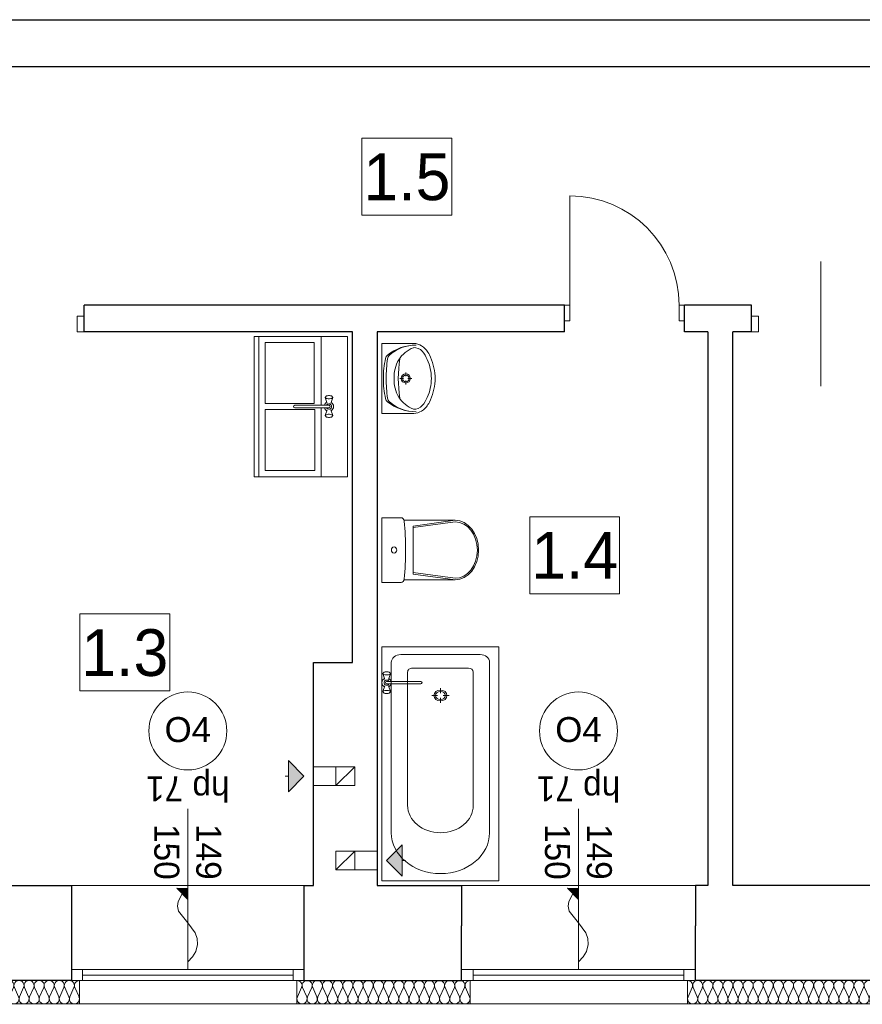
# Model space of a CAD drawing. Extents: x -547885 to -186295, y -25370 to 156194.
# Tile 206 of 256: x -483721 to -478318, y 68705 to 75018. Entities that reach past the tile are written whole.
import ezdxf

# ---------------------------------------------------------------- set-up
doc = ezdxf.new("R2010")
doc.units = 0
doc.header["$MEASUREMENT"] = 0
for name, color, linetype in [('A-Okna', 7, 'Continuous'), ('Arch ocieplenie', 7, 'Continuous'), ('INWENT wyposarzenie', 7, 'Continuous'), ('Istniejące kominy', 7, 'Continuous')]:
    doc.layers.add(name, color=color, linetype=linetype)
for name, color, linetype, lineweight, true_color in [('A-Okna_Nr_Pióra__9', 7, 'Continuous', 9, 0x3dad99), ('Arch ocieplenie_Nr_Pióra__9', 7, 'Continuous', 9, 0x3dad99), ('Arch opisy okien_Nr_Pióra__9', 7, 'Continuous', 9, 0x3dad99), ('Arch opisy_Nr_Pióra__9', 7, 'Continuous', 9, 0x3dad99), ('Arch wykończenie_Nr_Pióra__3', 7, 'Continuous', 18, 0xff6600)]:
    doc.layers.add(name, color=color, linetype=linetype, lineweight=lineweight, true_color=true_color)
for name, color, linetype, lineweight in [('INWENT OPISY_Nr_Pióra__21', 7, 'Continuous', 9), ('INWENT wyposarzenie_Nr_Pióra__21', 7, 'Continuous', 9), ('INWENT. DRZWI_Nr_Pióra__5', 7, 'Continuous', 13), ('INWENT. OKNA_Nr_Pióra__21', 7, 'Continuous', 9), ('INWENT. OKNA_Nr_Pióra__5', 7, 'Continuous', 13), ('INWENT.ŚCIANY_Nr_Pióra__1', 7, 'Continuous', 25), ('INWENT.ŚCIANY_Nr_Pióra__21', 7, 'Continuous', 9), ('Istniejące kominy_Nr_Pióra__21', 7, 'Continuous', 9)]:
    doc.layers.add(name, color=color, linetype=linetype, lineweight=lineweight)
doc.styles.add('GENERATED_STYLE_1', font='txt')
doc.styles.add('GENERATED_STYLE_10', font='arial.ttf')
doc.styles.add('GENERATED_STYLE_7', font='txt')

# ---------------------------------------------------------------- blocks, each defined once
blk = doc.blocks.new('Izolacja cieplna 14_208', base_point=(-485468.3, 68857.6))
at = {"layer": 'Arch ocieplenie_Nr_Pióra__9', "linetype": 'Continuous'}
for p, q in [((-485465.6, 68752.3), (-485438.8, 68812.9)), ((-485433.3, 68812.9), (-485406.5, 68752.3)), ((-485401.1, 68752.3), (-485374.2, 68812.9)), ((-485368.8, 68812.9), (-485341.9, 68752.3)), ((-485336.5, 68752.3), (-485309.7, 68812.9)), ((-485304.3, 68812.9), (-485277.4, 68752.3)), ((-485272, 68752.3), (-485245.1, 68812.9)), ((-485239.7, 68812.9), (-485212.9, 68752.3)), ((-485207.4, 68752.3), (-485180.6, 68812.9)), ((-485175.2, 68812.9), (-485148.3, 68752.3)), ((-485142.9, 68752.3), (-485116, 68812.9)), ((-485110.6, 68812.9), (-485083.8, 68752.3)), ((-485078.3, 68752.3), (-485051.5, 68812.9)), ((-485046.1, 68812.9), (-485019.2, 68752.3)), ((-485013.8, 68752.3), (-484986.9, 68812.9)), ((-484981.5, 68812.9), (-484954.7, 68752.3)), ((-484949.3, 68752.3), (-484922.4, 68812.9)), ((-484917, 68812.9), (-484890.1, 68752.3)), ((-484884.7, 68752.3), (-484857.9, 68812.9)), ((-484852.4, 68812.9), (-484825.6, 68752.3)), ((-484820.2, 68752.3), (-484793.3, 68812.9)), ((-484787.9, 68812.9), (-484761, 68752.3)), ((-484755.6, 68752.3), (-484728.8, 68812.9)), ((-484723.3, 68812.9), (-484696.5, 68752.3)), ((-484691.1, 68752.3), (-484664.2, 68812.9)), ((-484658.8, 68812.9), (-484631.9, 68752.3)), ((-484626.5, 68752.3), (-484599.7, 68812.9)), ((-484594.3, 68812.9), (-484567.4, 68752.3)), ((-484562, 68752.3), (-484535.1, 68812.9)), ((-484529.7, 68812.9), (-484502.9, 68752.3)), ((-484497.4, 68752.3), (-484470.6, 68812.9)), ((-484465.2, 68812.9), (-484438.3, 68752.3)), ((-484432.9, 68752.3), (-484406, 68812.9)), ((-484400.6, 68812.9), (-484373.8, 68752.3)), ((-484368.3, 68752.3), (-484341.5, 68812.9)), ((-484336.1, 68812.9), (-484309.2, 68752.3)), ((-484303.8, 68752.3), (-484276.9, 68812.9)), ((-484271.5, 68812.9), (-484244.7, 68752.3)), ((-484239.3, 68752.3), (-484212.4, 68812.9)), ((-484207, 68812.9), (-484180.1, 68752.3)), ((-484174.7, 68752.3), (-484147.9, 68812.9)), ((-484142.4, 68812.9), (-484115.6, 68752.3)), ((-484110.2, 68752.3), (-484083.3, 68812.9)), ((-484077.9, 68812.9), (-484051, 68752.3)), ((-484045.6, 68752.3), (-484018.8, 68812.9)), ((-484013.3, 68812.9), (-483986.5, 68752.3)), ((-483981.1, 68752.3), (-483954.2, 68812.9)), ((-483948.8, 68812.9), (-483921.9, 68752.3)), ((-483916.5, 68752.3), (-483889.7, 68812.9)), ((-483884.3, 68812.9), (-483857.4, 68752.3)), ((-483852, 68752.3), (-483825.1, 68812.9)), ((-483819.7, 68812.9), (-483792.9, 68752.3)), ((-483787.4, 68752.3), (-483760.6, 68812.9)), ((-483755.2, 68812.9), (-483728.3, 68752.3)), ((-483722.9, 68752.3), (-483696, 68812.9)), ((-483690.6, 68812.9), (-483663.8, 68752.3)), ((-483658.3, 68752.3), (-483631.5, 68812.9)), ((-483626.1, 68812.9), (-483599.2, 68752.3)), ((-483593.8, 68752.3), (-483566.9, 68812.9)), ((-483561.5, 68812.9), (-483534.7, 68752.3)), ((-483529.3, 68752.3), (-483502.4, 68812.9)), ((-483497, 68812.9), (-483470.1, 68752.3)), ((-483464.7, 68752.3), (-483437.9, 68812.9)), ((-483432.4, 68812.9), (-483405.6, 68752.3)), ((-483400.2, 68752.3), (-483373.3, 68812.9)), ((-483367.9, 68812.9), (-483341, 68752.3))]:
    blk.add_line(p, q, dxfattribs=at)
for centre, start_param, end_param in [((-485468.3, 68825.7), 5.870392, 7.853982), ((-485403.8, 68825.7), 5.870392, 9.837571), ((-485339.2, 68825.7), 5.870392, 9.837571), ((-485274.7, 68825.7), 5.870392, 9.837571), ((-485210.1, 68825.7), 5.870392, 9.837571), ((-485145.6, 68825.7), 5.870392, 9.837571), ((-485081.1, 68825.7), 5.870392, 9.837571), ((-485016.5, 68825.7), 5.870392, 9.837571), ((-484952, 68825.7), 5.870392, 9.837571), ((-484887.4, 68825.7), 5.870392, 9.837571), ((-484822.9, 68825.7), 5.870392, 9.837571), ((-484758.3, 68825.7), 5.870392, 9.837571), ((-484693.8, 68825.7), 5.870392, 9.837571), ((-484629.2, 68825.7), 5.870392, 9.837571), ((-484564.7, 68825.7), 5.870392, 9.837571), ((-484500.1, 68825.7), 5.870392, 9.837571), ((-484435.6, 68825.7), 5.870392, 9.837571), ((-484371.1, 68825.7), 5.870392, 9.837571), ((-484306.5, 68825.7), 5.870392, 9.837571), ((-484242, 68825.7), 5.870392, 9.837571), ((-484177.4, 68825.7), 5.870392, 9.837571), ((-484112.9, 68825.7), 5.870392, 9.837571), ((-484048.3, 68825.7), 5.870392, 9.837571), ((-483983.8, 68825.7), 5.870392, 9.837571), ((-483919.2, 68825.7), 5.870392, 9.837571), ((-483854.7, 68825.7), 5.870392, 9.837571), ((-483790.1, 68825.7), 5.870392, 9.837571), ((-483725.6, 68825.7), 5.870392, 9.837571), ((-483661.1, 68825.7), 5.870392, 9.837571), ((-483596.5, 68825.7), 5.870392, 9.837571), ((-483532, 68825.7), 5.870392, 9.837571), ((-483467.4, 68825.7), 5.870392, 9.837571), ((-483402.9, 68825.7), 5.870392, 9.837571), ((-483338.3, 68825.7), 1.570796, 3.554385), ((-485436.1, 68739.5), 2.728799, 6.695979), ((-485371.5, 68739.5), 2.728799, 6.695979), ((-485307, 68739.5), 2.728799, 6.695979), ((-485242.4, 68739.5), 2.728799, 6.695979), ((-485177.9, 68739.5), 2.728799, 6.695979), ((-485113.3, 68739.5), 2.728799, 6.695979), ((-485048.8, 68739.5), 2.728799, 6.695979), ((-484984.2, 68739.5), 2.728799, 6.695979), ((-484919.7, 68739.5), 2.728799, 6.695979), ((-484855.1, 68739.5), 2.728799, 6.695979), ((-484790.6, 68739.5), 2.728799, 6.695979), ((-484726.1, 68739.5), 2.728799, 6.695979), ((-484661.5, 68739.5), 2.728799, 6.695979), ((-484597, 68739.5), 2.728799, 6.695979), ((-484532.4, 68739.5), 2.728799, 6.695979), ((-484467.9, 68739.5), 2.728799, 6.695979), ((-484403.3, 68739.5), 2.728799, 6.695979), ((-484338.8, 68739.5), 2.728799, 6.695979), ((-484274.2, 68739.5), 2.728799, 6.695979), ((-484209.7, 68739.5), 2.728799, 6.695979), ((-484145.1, 68739.5), 2.728799, 6.695979), ((-484080.6, 68739.5), 2.728799, 6.695979), ((-484016.1, 68739.5), 2.728799, 6.695979), ((-483951.5, 68739.5), 2.728799, 6.695979), ((-483887, 68739.5), 2.728799, 6.695979), ((-483822.4, 68739.5), 2.728799, 6.695979), ((-483757.9, 68739.5), 2.728799, 6.695979), ((-483693.3, 68739.5), 2.728799, 6.695979), ((-483628.8, 68739.5), 2.728799, 6.695979), ((-483564.2, 68739.5), 2.728799, 6.695979), ((-483499.7, 68739.5), 2.728799, 6.695979), ((-483435.1, 68739.5), 2.728799, 6.695979), ((-483370.6, 68739.5), 2.728799, 6.695979)]:
    blk.add_ellipse(centre, major_axis=(32.3, 0), ratio=0.988504, start_param=start_param, end_param=end_param, dxfattribs=at)
blk = doc.blocks.new('Izolacja cieplna 14_236', base_point=(-481943.3, 68857.6))
at = {"layer": 'Arch ocieplenie_Nr_Pióra__9', "linetype": 'Continuous'}
for p, q in [((-481940.6, 68752.3), (-481913.4, 68812.9)), ((-481907.9, 68812.9), (-481880.8, 68752.3)), ((-481875.3, 68752.3), (-481848.1, 68812.9)), ((-481842.6, 68812.9), (-481815.5, 68752.3)), ((-481810, 68752.3), (-481782.8, 68812.9)), ((-481777.3, 68812.9), (-481750.2, 68752.3)), ((-481744.7, 68752.3), (-481717.5, 68812.9)), ((-481712.1, 68812.9), (-481684.9, 68752.3)), ((-481679.4, 68752.3), (-481652.2, 68812.9)), ((-481646.8, 68812.9), (-481619.6, 68752.3)), ((-481614.1, 68752.3), (-481587, 68812.9)), ((-481581.5, 68812.9), (-481554.3, 68752.3)), ((-481548.8, 68752.3), (-481521.7, 68812.9)), ((-481516.2, 68812.9), (-481489, 68752.3)), ((-481483.5, 68752.3), (-481456.4, 68812.9)), ((-481450.9, 68812.9), (-481423.7, 68752.3)), ((-481418.2, 68752.3), (-481391.1, 68812.9)), ((-481385.6, 68812.9), (-481358.4, 68752.3)), ((-481352.9, 68752.3), (-481325.8, 68812.9)), ((-481320.3, 68812.9), (-481293.1, 68752.3)), ((-481287.6, 68752.3), (-481260.5, 68812.9)), ((-481255, 68812.9), (-481227.8, 68752.3)), ((-481222.3, 68752.3), (-481195.2, 68812.9)), ((-481189.7, 68812.9), (-481162.5, 68752.3)), ((-481157.1, 68752.3), (-481129.9, 68812.9)), ((-481124.4, 68812.9), (-481097.2, 68752.3)), ((-481091.8, 68752.3), (-481064.6, 68812.9)), ((-481059.1, 68812.9), (-481032, 68752.3)), ((-481026.5, 68752.3), (-480999.3, 68812.9)), ((-480993.8, 68812.9), (-480966.7, 68752.3)), ((-480961.2, 68752.3), (-480934, 68812.9)), ((-480928.5, 68812.9), (-480901.4, 68752.3)), ((-480895.9, 68752.3), (-480868.7, 68812.9)), ((-480863.2, 68812.9), (-480836.1, 68752.3))]:
    blk.add_line(p, q, dxfattribs=at)
for centre, start_param, end_param in [((-481943.3, 68825.7), 5.870392, 7.853982), ((-481878, 68825.7), 5.870392, 9.837571), ((-481812.7, 68825.7), 5.870392, 9.837571), ((-481747.4, 68825.7), 5.870392, 9.837571), ((-481682.2, 68825.7), 5.870392, 9.837571), ((-481616.9, 68825.7), 5.870392, 9.837571), ((-481551.6, 68825.7), 5.870392, 9.837571), ((-481486.3, 68825.7), 5.870392, 9.837571), ((-481421, 68825.7), 5.870392, 9.837571), ((-481355.7, 68825.7), 5.870392, 9.837571), ((-481290.4, 68825.7), 5.870392, 9.837571), ((-481225.1, 68825.7), 5.870392, 9.837571), ((-481159.8, 68825.7), 5.870392, 9.837571), ((-481094.5, 68825.7), 5.870392, 9.837571), ((-481029.2, 68825.7), 5.870392, 9.837571), ((-480963.9, 68825.7), 5.870392, 9.837571), ((-480898.6, 68825.7), 5.870392, 9.837571), ((-480833.3, 68825.7), 1.570796, 3.554385), ((-481910.7, 68739.5), 2.728799, 6.695979), ((-481845.4, 68739.5), 2.728799, 6.695979), ((-481780.1, 68739.5), 2.728799, 6.695979), ((-481714.8, 68739.5), 2.728799, 6.695979), ((-481649.5, 68739.5), 2.728799, 6.695979), ((-481584.2, 68739.5), 2.728799, 6.695979), ((-481518.9, 68739.5), 2.728799, 6.695979), ((-481453.6, 68739.5), 2.728799, 6.695979), ((-481388.3, 68739.5), 2.728799, 6.695979), ((-481323, 68739.5), 2.728799, 6.695979), ((-481257.7, 68739.5), 2.728799, 6.695979), ((-481192.4, 68739.5), 2.728799, 6.695979), ((-481127.1, 68739.5), 2.728799, 6.695979), ((-481061.9, 68739.5), 2.728799, 6.695979), ((-480996.6, 68739.5), 2.728799, 6.695979), ((-480931.3, 68739.5), 2.728799, 6.695979), ((-480866, 68739.5), 2.728799, 6.695979)]:
    blk.add_ellipse(centre, major_axis=(32.6, 0), ratio=0.97717, start_param=start_param, end_param=end_param, dxfattribs=at)
blk = doc.blocks.new('Izolacja cieplna 14_237', base_point=(-479438.3, 68857.6))
at = {"layer": 'Arch ocieplenie_Nr_Pióra__9', "linetype": 'Continuous'}
for p, q in [((-479435.6, 68752.3), (-479408.7, 68812.9)), ((-479403.3, 68812.9), (-479376.4, 68752.3)), ((-479371, 68752.3), (-479344.1, 68812.9)), ((-479338.6, 68812.9), (-479311.8, 68752.3)), ((-479306.3, 68752.3), (-479279.4, 68812.9)), ((-479274, 68812.9), (-479247.1, 68752.3)), ((-479241.7, 68752.3), (-479214.8, 68812.9)), ((-479209.4, 68812.9), (-479182.5, 68752.3)), ((-479177, 68752.3), (-479150.1, 68812.9)), ((-479144.7, 68812.9), (-479117.8, 68752.3)), ((-479112.4, 68752.3), (-479085.5, 68812.9)), ((-479080.1, 68812.9), (-479053.2, 68752.3)), ((-479047.8, 68752.3), (-479020.9, 68812.9)), ((-479015.4, 68812.9), (-478988.5, 68752.3)), ((-478983.1, 68752.3), (-478956.2, 68812.9)), ((-478950.8, 68812.9), (-478923.9, 68752.3)), ((-478918.5, 68752.3), (-478891.6, 68812.9)), ((-478886.1, 68812.9), (-478859.3, 68752.3)), ((-478853.8, 68752.3), (-478826.9, 68812.9)), ((-478821.5, 68812.9), (-478794.6, 68752.3)), ((-478789.2, 68752.3), (-478762.3, 68812.9)), ((-478756.9, 68812.9), (-478730, 68752.3)), ((-478724.5, 68752.3), (-478697.6, 68812.9)), ((-478692.2, 68812.9), (-478665.3, 68752.3)), ((-478659.9, 68752.3), (-478633, 68812.9)), ((-478627.6, 68812.9), (-478600.7, 68752.3)), ((-478595.3, 68752.3), (-478568.4, 68812.9)), ((-478562.9, 68812.9), (-478536, 68752.3)), ((-478530.6, 68752.3), (-478503.7, 68812.9)), ((-478498.3, 68812.9), (-478471.4, 68752.3)), ((-478466, 68752.3), (-478439.1, 68812.9)), ((-478433.6, 68812.9), (-478406.8, 68752.3)), ((-478401.3, 68752.3), (-478374.4, 68812.9)), ((-478369, 68812.9), (-478342.1, 68752.3)), ((-478336.7, 68752.3), (-478309.8, 68812.9)), ((-478304.4, 68812.9), (-478277.5, 68752.3)), ((-478272, 68752.3), (-478245.1, 68812.9)), ((-478239.7, 68812.9), (-478212.8, 68752.3)), ((-478207.4, 68752.3), (-478180.5, 68812.9)), ((-478175.1, 68812.9), (-478148.2, 68752.3)), ((-478142.8, 68752.3), (-478115.9, 68812.9)), ((-478110.4, 68812.9), (-478083.5, 68752.3)), ((-478078.1, 68752.3), (-478051.2, 68812.9)), ((-478045.8, 68812.9), (-478018.9, 68752.3)), ((-478013.5, 68752.3), (-477986.6, 68812.9)), ((-477981.1, 68812.9), (-477954.3, 68752.3)), ((-477948.8, 68752.3), (-477921.9, 68812.9)), ((-477916.5, 68812.9), (-477889.6, 68752.3)), ((-477884.2, 68752.3), (-477857.3, 68812.9)), ((-477851.9, 68812.9), (-477825, 68752.3)), ((-477819.5, 68752.3), (-477792.6, 68812.9)), ((-477787.2, 68812.9), (-477760.3, 68752.3)), ((-477754.9, 68752.3), (-477728, 68812.9)), ((-477722.6, 68812.9), (-477695.7, 68752.3)), ((-477690.3, 68752.3), (-477663.4, 68812.9)), ((-477657.9, 68812.9), (-477631, 68752.3))]:
    blk.add_line(p, q, dxfattribs=at)
for centre, start_param, end_param in [((-479438.3, 68825.7), 5.870392, 7.853982), ((-479373.7, 68825.7), 5.870392, 9.837571), ((-479309, 68825.7), 5.870392, 9.837571), ((-479244.4, 68825.7), 5.870392, 9.837571), ((-479179.8, 68825.7), 5.870392, 9.837571), ((-479115.1, 68825.7), 5.870392, 9.837571), ((-479050.5, 68825.7), 5.870392, 9.837571), ((-478985.8, 68825.7), 5.870392, 9.837571), ((-478921.2, 68825.7), 5.870392, 9.837571), ((-478856.5, 68825.7), 5.870392, 9.837571), ((-478791.9, 68825.7), 5.870392, 9.837571), ((-478727.3, 68825.7), 5.870392, 9.837571), ((-478662.6, 68825.7), 5.870392, 9.837571), ((-478598, 68825.7), 5.870392, 9.837571), ((-478533.3, 68825.7), 5.870392, 9.837571), ((-478468.7, 68825.7), 5.870392, 9.837571), ((-478404, 68825.7), 5.870392, 9.837571), ((-478339.4, 68825.7), 5.870392, 9.837571), ((-478274.8, 68825.7), 5.870392, 9.837571), ((-478210.1, 68825.7), 5.870392, 9.837571), ((-478145.5, 68825.7), 5.870392, 9.837571), ((-478080.8, 68825.7), 5.870392, 9.837571), ((-478016.2, 68825.7), 5.870392, 9.837571), ((-477951.5, 68825.7), 5.870392, 9.837571), ((-477886.9, 68825.7), 5.870392, 9.837571), ((-477822.3, 68825.7), 5.870392, 9.837571), ((-477757.6, 68825.7), 5.870392, 9.837571), ((-477693, 68825.7), 5.870392, 9.837571), ((-477628.3, 68825.7), 1.570796, 3.554385), ((-479406, 68739.5), 2.728799, 6.695979), ((-479341.4, 68739.5), 2.728799, 6.695979), ((-479276.7, 68739.5), 2.728799, 6.695979), ((-479212.1, 68739.5), 2.728799, 6.695979), ((-479147.4, 68739.5), 2.728799, 6.695979), ((-479082.8, 68739.5), 2.728799, 6.695979), ((-479018.1, 68739.5), 2.728799, 6.695979), ((-478953.5, 68739.5), 2.728799, 6.695979), ((-478888.9, 68739.5), 2.728799, 6.695979), ((-478824.2, 68739.5), 2.728799, 6.695979), ((-478759.6, 68739.5), 2.728799, 6.695979), ((-478694.9, 68739.5), 2.728799, 6.695979), ((-478630.3, 68739.5), 2.728799, 6.695979), ((-478565.6, 68739.5), 2.728799, 6.695979), ((-478501, 68739.5), 2.728799, 6.695979), ((-478436.4, 68739.5), 2.728799, 6.695979), ((-478371.7, 68739.5), 2.728799, 6.695979), ((-478307.1, 68739.5), 2.728799, 6.695979), ((-478242.4, 68739.5), 2.728799, 6.695979), ((-478177.8, 68739.5), 2.728799, 6.695979), ((-478113.1, 68739.5), 2.728799, 6.695979), ((-478048.5, 68739.5), 2.728799, 6.695979), ((-477983.9, 68739.5), 2.728799, 6.695979), ((-477919.2, 68739.5), 2.728799, 6.695979), ((-477854.6, 68739.5), 2.728799, 6.695979), ((-477789.9, 68739.5), 2.728799, 6.695979), ((-477725.3, 68739.5), 2.728799, 6.695979), ((-477660.6, 68739.5), 2.728799, 6.695979)]:
    blk.add_ellipse(centre, major_axis=(32.3, 0), ratio=0.987014, start_param=start_param, end_param=end_param, dxfattribs=at)
blk = doc.blocks.new('Symbol Wanna 14_274', base_point=(-480648.3, 70997.6))
at = {"layer": 'INWENT wyposarzenie_Nr_Pióra__21', "linetype": 'Continuous'}
for p, q in [((-481398.3, 69497.6), (-481398.3, 70997.6)), ((-481398.3, 70997.6), (-480648.3, 70997.6)), ((-480648.3, 69497.6), (-480648.3, 70997.6)), ((-481338.3, 70897.6), (-481338.3, 69805.6)), ((-481278.3, 70947.6), (-480768.3, 70947.6)), ((-480708.3, 70897.6), (-480708.3, 69805.6)), ((-481234, 69981.2), (-481234, 70835.7)), ((-481204, 70860.7), (-480842.7, 70860.7)), ((-480812.7, 69981.2), (-480812.7, 70835.7)), ((-481023.3, 70700.5), (-481023.3, 70731.3)), ((-481041.7, 70685.1), (-481078.8, 70685.1)), ((-481023.3, 70669.8), (-481023.3, 70638.9)), ((-481004.9, 70685.1), (-480967.9, 70685.1)), ((-481398.3, 69497.6), (-480648.3, 69497.6))]:
    blk.add_line(p, q, dxfattribs=at)
for centre, major_axis, start_param, end_param in [((-481278.3, 70897.6), (60, 0), 1.570796, 3.141593), ((-480768.3, 70897.6), (60, 0), 0, 1.570796), ((-481204, 70835.7), (30, 0), 1.570796, 3.141593), ((-480842.7, 70835.7), (30, 0), 0, 1.570796), ((-481023.3, 69981.2), (210.6, 0), 3.141593, 6.283185), ((-481023.3, 69805.6), (315, 0), 3.141593, 6.283185)]:
    blk.add_ellipse(centre, major_axis=major_axis, ratio=0.833333, start_param=start_param, end_param=end_param, dxfattribs=at)
for major_axis in [(41.9, 0), (31.3, 0)]:
    blk.add_ellipse((-481023.3, 70685.1), major_axis=major_axis, ratio=0.833333, dxfattribs=at)
blk = doc.blocks.new('Symbol Umywalka 14_275', base_point=(-481056.6, 72942.6))
at = {"layer": 'INWENT wyposarzenie_Nr_Pióra__21', "linetype": 'Continuous'}
for p, q in [((-481398.3, 72942.6), (-481398.3, 72492.6)), ((-481398.3, 72942.6), (-481207.9, 72942.6)), ((-481398.3, 72646.7), (-481398.3, 72788.5)), ((-481283.5, 72717.7), (-481259.4, 72717.7)), ((-481245.6, 72731.6), (-481245.6, 72755.6)), ((-481231.7, 72717.7), (-481207.7, 72717.7)), ((-481245.6, 72679.8), (-481245.6, 72703.8)), ((-481398.3, 72492.6), (-481207.9, 72492.6))]:
    blk.add_line(p, q, dxfattribs=at)
for radius in [29.2, 20.8]:
    blk.add_circle((-481245.6, 72717.7), radius, dxfattribs=at)
for centre, radius, start, end in [((-481183.2, 72648.1), 283, 89.09275, 129.33522), ((-481181.8, 72676.8), 254.3, 89.32329, 131.47551), ((-481122.5, 72728.4), 200.6, 111.55193, 147.15578), ((-481203, 72828.3), 114.5, 38.74542, 92.45518), ((-481191.5, 72847.7), 67.5, 40.80161, 93.93061), ((-480825.9, 72722.4), 563.3, 167.30598, 180.51028), ((-481338.9, 72838), 37.5, 129.33522, 167.30598), ((-480409.9, 72713.3), 961.5, 172.16955, 179.75502), ((-481325.3, 72839.2), 37.5, 131.47551, 172.16955), ((-480472.7, 72717.7), 820.7, 171.17345, 188.82043), ((-481329.4, 72737.1), 244.1, 9.99776, 39.28506), ((-481252.1, 72789.1), 177.3, 27.15714, 38.68481), ((-481426.4, 72706.2), 370.2, 4.20524, 26.2597), ((-481119.2, 72733.7), 200.5, 148.94394, 184.60598), ((-480825.9, 72713.4), 563.3, 179.56719, 192.77149), ((-480409.9, 72723), 961.5, 180.32245, 187.90792), ((-481119.2, 72701.5), 200.5, 175.39402, 211.05606), ((-481345.5, 72717.6), 263.9, 346.43339, 13.56661), ((-481281.6, 72717.6), 225, 355.98758, 4.01242), ((-481329.4, 72698.1), 244.1, 320.71494, 350.00224), ((-481426.4, 72729), 370.2, 333.7403, 355.79476), ((-481122.5, 72706.9), 200.6, 212.84422, 248.44807), ((-481338.7, 72597.1), 37.5, 192.77149, 230.74225), ((-481183.3, 72787.3), 283, 230.74225, 270.98472), ((-481325.1, 72595.9), 37.5, 187.90792, 228.60197), ((-481181.8, 72758.5), 254.3, 228.60196, 270.75418), ((-481203, 72607), 114.5, 267.54482, 321.25458), ((-481191.5, 72587.6), 67.5, 266.06939, 319.19839), ((-481252.1, 72646.2), 177.3, 321.31519, 332.84286)]:
    blk.add_arc(centre, radius, start, end, dxfattribs=at)
blk = doc.blocks.new('Symbol WC 2 14_276', base_point=(-481398.3, 71824.9))
at = {"layer": 'INWENT wyposarzenie_Nr_Pióra__21', "linetype": 'Continuous'}
for p, q in [((-481398.3, 71824.9), (-481398.3, 71410.4)), ((-481398.3, 71824.9), (-481275.8, 71824.9)), ((-481256, 71808.5), (-480929.4, 71808.5)), ((-480929.8, 71808.5), (-481198.7, 71771.3)), ((-480929.8, 71798.7), (-481198.7, 71761.6)), ((-481198.7, 71617.6), (-481198.7, 71771.3)), ((-481198.7, 71617.6), (-481198.7, 71463.9)), ((-480929.8, 71436.5), (-481198.7, 71473.7)), ((-480929.8, 71426.8), (-481198.7, 71463.9)), ((-481398.3, 71410.4), (-481275.8, 71410.4)), ((-481256.2, 71426.8), (-480929.4, 71426.8))]:
    blk.add_line(p, q, dxfattribs=at)
for centre, major_axis, ratio, start_param, end_param in [((-481275.8, 71800.8), (0, 24.1), 0.857479, 4.821789, 6.283185), ((-482767.7, 71617.6), (0, 1773.6), 0.857479, 4.607542, 4.817358), ((-480929.8, 71617.6), (0, 181.1), 0.790357, 3.141593, 6.283185), ((-480929.4, 71617.6), (0, 190.8), 0.791506, 3.141593, 6.283185), ((-481275.8, 71434.4), (0, 24.1), 0.857479, 3.141593, 4.611974)]:
    blk.add_ellipse(centre, major_axis=major_axis, ratio=ratio, start_param=start_param, end_param=end_param, dxfattribs=at)
blk.add_ellipse((-481321, 71617.6), major_axis=(0, 20.1), ratio=0.857479, dxfattribs=at)
blk = doc.blocks.new('Linia_16', base_point=(-481368.3, 69627.6))
at = {"layer": 'Istniejące kominy_Nr_Pióra__21', "linetype": 'Continuous'}
blk.add_hatch(color=256, dxfattribs=at).paths.add_polyline_path([(-481368.3, 69627.6), (-481268.3, 69727.6), (-481268.3, 69527.6)], flags=0)
for p, q in [((-481368.3, 69627.6), (-481268.3, 69727.6)), ((-481268.3, 69727.6), (-481268.3, 69527.6)), ((-481368.3, 69627.6), (-481268.3, 69527.6)), ((-481268.3, 69627.6), (-481248.3, 69627.6))]:
    blk.add_line(p, q, dxfattribs=at)
blk = doc.blocks.new('Linia_17', base_point=(-481898.3, 70167.6))
at = {"layer": 'Istniejące kominy_Nr_Pióra__21', "linetype": 'Continuous'}
blk.add_hatch(color=256, dxfattribs=at).paths.add_polyline_path([(-481898.3, 70167.6), (-481998.3, 70067.6), (-481998.3, 70267.6)], flags=0)
for p, q in [((-481898.3, 70167.6), (-481998.3, 70267.6)), ((-481998.3, 70067.6), (-481998.3, 70267.6)), ((-481998.3, 70167.6), (-482018.3, 70167.6)), ((-481898.3, 70167.6), (-481998.3, 70067.6))]:
    blk.add_line(p, q, dxfattribs=at)
blk = doc.blocks.new('Krzywa_18', base_point=(-480138.3, 68977.9))
at = {"layer": 'A-Okna_Nr_Pióra__9', "linetype": 'Continuous'}
blk.add_hatch(color=256, dxfattribs=at).paths.add_polyline_path([(-480138.3, 69448.5), (-480138.7, 69377.8), (-480209, 69448.9)], flags=0)
for p, q in [((-480138.3, 69448.5), (-480209, 69448.9)), ((-480138.7, 69377.8), (-480209, 69448.9)), ((-480138.3, 69448.5), (-480138.7, 69377.8))]:
    blk.add_line(p, q, dxfattribs=at)
at = {"layer": 'A-Okna_Nr_Pióra__9', "linetype": 'Continuous', "flags": 128}
blk.add_lwpolyline([(-480138.3, 68977.9), (-480109.2, 69009.1), (-480087.9, 69044.1), (-480075.7, 69088.8), (-480078.2, 69127.5), (-480091.2, 69164), (-480138.3, 69228.5), (-480197.9, 69301.8), (-480205, 69333.8), (-480201, 69363.7), (-480173.9, 69413.3)], dxfattribs=at)
blk = doc.blocks.new('Krzywa_19', base_point=(-482643.3, 68977.9))
at = {"layer": 'A-Okna_Nr_Pióra__9', "linetype": 'Continuous'}
blk.add_hatch(color=256, dxfattribs=at).paths.add_polyline_path([(-482643.3, 69448.5), (-482643.7, 69377.8), (-482714, 69448.9)], flags=0)
for p, q in [((-482643.3, 69448.5), (-482714, 69448.9)), ((-482643.7, 69377.8), (-482714, 69448.9)), ((-482643.3, 69448.5), (-482643.7, 69377.8))]:
    blk.add_line(p, q, dxfattribs=at)
at = {"layer": 'A-Okna_Nr_Pióra__9', "linetype": 'Continuous', "flags": 128}
blk.add_lwpolyline([(-482643.3, 68977.9), (-482614.2, 69009.1), (-482592.9, 69044.1), (-482580.7, 69088.8), (-482583.2, 69127.5), (-482596.2, 69164), (-482643.3, 69228.5), (-482702.9, 69301.8), (-482710, 69333.8), (-482706, 69363.7), (-482678.9, 69413.3)], dxfattribs=at)

msp = doc.modelspace()

# ---------------------------------------------------------------- linework, layer by layer
at = {"layer": 'Arch opisy_Nr_Pióra__9', "linetype": 'Continuous'}
for centre in [(-482643.3, 70457.6), (-480138.3, 70457.6)]:
    msp.add_circle(centre, 250, dxfattribs=at)
at = {"layer": 'Arch wykończenie_Nr_Pióra__3', "linetype": 'Continuous'}
for p, q in [((-483338.3, 68857.6), (-483338.3, 68707.6)), ((-481943.3, 68707.6), (-481943.3, 68857.6)), ((-480833.3, 68707.6), (-480833.3, 68857.6)), ((-479438.3, 68707.6), (-479438.3, 68857.6)), ((-485468.3, 68707.6), (-483338.3, 68707.6)), ((-481943.3, 68707.6), (-480833.3, 68707.6)), ((-479438.3, 68707.6), (-477628.3, 68707.6))]:
    msp.add_line(p, q, dxfattribs=at)
at = {"layer": 'INWENT wyposarzenie_Nr_Pióra__21', "linetype": 'Continuous'}
for p, q in [((-482218.3, 72087.6), (-482218.3, 72987.6)), ((-482218.3, 72987.6), (-482168.3, 72987.6)), ((-482218.3, 72987.6), (-481618.3, 72987.6)), ((-482188.3, 72087.6), (-482188.3, 72987.6)), ((-482188.3, 72987.6), (-481788.3, 72987.6)), ((-481788.3, 72987.6), (-481788.3, 72545.5)), ((-481618.3, 72987.6), (-481618.3, 72087.6)), ((-482148.3, 72557.6), (-482148.3, 72947.6)), ((-482148.3, 72947.6), (-481833.3, 72947.6)), ((-481833.3, 72557.6), (-481833.3, 72947.6)), ((-481762.3, 72595.2), (-481760.9, 72598)), ((-481760.9, 72592.4), (-481762.3, 72595.2)), ((-481750.4, 72557.7), (-481762.3, 72595.2)), ((-481760.9, 72598), (-481757.1, 72603.2)), ((-481756.7, 72589.9), (-481760.9, 72592.4)), ((-481757.1, 72603.2), (-481753.6, 72605.3)), ((-481753.6, 72605.3), (-481748.3, 72606.8)), ((-481748.3, 72606.8), (-481741.8, 72607.6)), ((-481741.8, 72607.6), (-481734.9, 72607.6)), ((-481734.9, 72607.6), (-481728.3, 72606.8)), ((-481728.3, 72606.8), (-481723, 72605.3)), ((-481726.3, 72557.7), (-481714.3, 72595.2)), ((-481723, 72605.3), (-481719.5, 72603.2)), ((-481715.8, 72592.4), (-481719.9, 72589.9)), ((-481715.8, 72598), (-481719.5, 72603.2)), ((-481715.8, 72598), (-481714.3, 72595.2)), ((-481714.3, 72595.2), (-481715.8, 72592.4)), ((-482148.3, 72557.6), (-481833.3, 72557.6)), ((-481957.2, 72545.5), (-481736.9, 72545.5)), ((-481736.9, 72529.8), (-481957.2, 72529.8)), ((-481788.3, 72529.8), (-481788.3, 72087.6)), ((-481750.3, 72588.1), (-481756.7, 72589.9)), ((-481742.5, 72587.1), (-481750.3, 72588.1)), ((-481734.2, 72587.1), (-481742.5, 72587.1)), ((-481726.3, 72588.1), (-481734.2, 72587.1)), ((-481719.9, 72589.9), (-481726.3, 72588.1)), ((-481828.3, 72517.6), (-482148.3, 72517.6)), ((-482148.3, 72517.6), (-482148.3, 72127.6)), ((-481828.3, 72127.6), (-481828.3, 72517.6)), ((-481750.4, 72517.5), (-481762.3, 72480)), ((-481762.3, 72480), (-481760.9, 72482.9)), ((-481760.9, 72477.2), (-481762.3, 72480)), ((-481760.9, 72482.9), (-481756.7, 72485.3)), ((-481760.9, 72477.2), (-481757.1, 72472.1)), ((-481753.6, 72470), (-481757.1, 72472.1)), ((-481756.7, 72485.3), (-481750.3, 72487.2)), ((-481748.3, 72468.5), (-481753.6, 72470)), ((-481750.3, 72487.2), (-481742.5, 72488.1)), ((-481741.8, 72467.7), (-481748.3, 72468.5)), ((-481742.5, 72488.1), (-481734.2, 72488.1)), ((-481734.9, 72467.7), (-481741.8, 72467.7)), ((-481728.3, 72468.5), (-481734.9, 72467.7)), ((-481734.2, 72488.1), (-481726.3, 72487.2)), ((-481723, 72470), (-481728.3, 72468.5)), ((-481726.3, 72517.5), (-481714.3, 72480)), ((-481726.3, 72487.2), (-481719.9, 72485.3)), ((-481719.5, 72472.1), (-481723, 72470)), ((-481719.9, 72485.3), (-481715.8, 72482.9)), ((-481715.8, 72477.2), (-481719.5, 72472.1)), ((-481715.8, 72482.9), (-481714.3, 72480)), ((-481714.3, 72480), (-481715.8, 72477.2)), ((-482218.3, 72087.6), (-482168.3, 72087.6)), ((-482218.3, 72087.6), (-481618.3, 72087.6)), ((-481788.3, 72087.6), (-482188.3, 72087.6)), ((-482148.3, 72127.6), (-481828.3, 72127.6)), ((-481390.9, 70828), (-481392.3, 70825.2)), ((-481392.3, 70825.2), (-481390.9, 70822.4)), ((-481380.4, 70787.7), (-481392.3, 70825.2)), ((-481390.9, 70828), (-481387.1, 70833.2)), ((-481383.6, 70835.3), (-481387.1, 70833.2)), ((-481378.3, 70836.8), (-481383.6, 70835.3)), ((-481371.8, 70837.6), (-481378.3, 70836.8)), ((-481364.9, 70837.6), (-481371.8, 70837.6)), ((-481358.3, 70836.8), (-481364.9, 70837.6)), ((-481353, 70835.3), (-481358.3, 70836.8)), ((-481356.3, 70787.7), (-481344.3, 70825.2)), ((-481349.5, 70833.2), (-481353, 70835.3)), ((-481345.8, 70828), (-481349.5, 70833.2)), ((-481344.3, 70825.2), (-481345.8, 70828)), ((-481345.8, 70822.4), (-481344.3, 70825.2)), ((-481390.9, 70822.4), (-481386.7, 70819.9)), ((-481386.7, 70819.9), (-481380.3, 70818.1)), ((-481380.3, 70818.1), (-481372.5, 70817.1)), ((-481372.5, 70817.1), (-481364.2, 70817.1)), ((-481149.5, 70775.5), (-481369.7, 70775.5)), ((-481364.2, 70817.1), (-481356.3, 70818.1)), ((-481356.3, 70818.1), (-481349.9, 70819.9)), ((-481349.9, 70819.9), (-481345.8, 70822.4)), ((-481380.4, 70747.5), (-481392.3, 70710)), ((-481390.9, 70712.9), (-481392.3, 70710)), ((-481392.3, 70710), (-481390.9, 70707.2)), ((-481386.7, 70715.3), (-481390.9, 70712.9)), ((-481390.9, 70707.2), (-481387.1, 70702.1)), ((-481387.1, 70702.1), (-481383.6, 70700)), ((-481380.3, 70717.2), (-481386.7, 70715.3)), ((-481383.6, 70700), (-481378.3, 70698.5)), ((-481372.5, 70718.1), (-481380.3, 70717.2)), ((-481378.3, 70698.5), (-481371.8, 70697.7)), ((-481364.2, 70718.1), (-481372.5, 70718.1)), ((-481371.8, 70697.7), (-481364.9, 70697.7)), ((-481369.7, 70759.8), (-481149.5, 70759.8)), ((-481364.9, 70697.7), (-481358.3, 70698.5)), ((-481356.3, 70717.2), (-481364.2, 70718.1)), ((-481358.3, 70698.5), (-481353, 70700)), ((-481356.3, 70747.5), (-481344.3, 70710)), ((-481349.9, 70715.3), (-481356.3, 70717.2)), ((-481353, 70700), (-481349.5, 70702.1)), ((-481345.8, 70712.9), (-481349.9, 70715.3)), ((-481345.8, 70707.2), (-481349.5, 70702.1)), ((-481344.3, 70710), (-481345.8, 70712.9)), ((-481345.8, 70707.2), (-481344.3, 70710))]:
    msp.add_line(p, q, dxfattribs=at)
for centre, radius, start, end in [((-481957.2, 72537.6), 7.88, 90, 270), ((-481738.3, 72537.6), 30, 117.97653, 164.77469), ((-481738.3, 72537.6), 30, 195.22531, 242.02347), ((-481738.3, 72537.6), 16.8, 208.05488, 151.94512), ((-481738.3, 72537.6), 8, 280, 80), ((-481738.3, 72537.6), 30, 297.97653, 62.02347), ((-481368.3, 70767.6), 30, 117.97653, 242.02347), ((-481368.3, 70767.6), 16.8, 28.05488, 331.94512), ((-481368.3, 70767.6), 8, 100, 260), ((-481368.3, 70767.6), 30, 15.22531, 62.02347), ((-481149.5, 70767.6), 7.88, 270, 90), ((-481368.3, 70767.6), 30, 297.97653, 344.77469)]:
    msp.add_arc(centre, radius, start, end, dxfattribs=at)
at = {"layer": 'INWENT. DRZWI_Nr_Pióra__5', "linetype": 'Continuous'}
for p, q in [((-480193.3, 73187.6), (-480193.3, 73887.6)), ((-478583.3, 72667.6), (-478583.3, 73467.6)), ((-480228.3, 73187.6), (-480193.3, 73187.6)), ((-480193.3, 73187.6), (-480193.3, 73087.6)), ((-479493.3, 73187.6), (-479493.3, 73087.6)), ((-479458.3, 73187.6), (-479493.3, 73187.6)), ((-483353.3, 73117.6), (-483353.3, 73017.6)), ((-483308.3, 73117.6), (-483353.3, 73117.6)), ((-479028.3, 73117.6), (-478983.3, 73117.6)), ((-478983.3, 73117.6), (-478983.3, 73017.6)), ((-480193.3, 73087.6), (-480228.3, 73087.6)), ((-479493.3, 73087.6), (-479458.3, 73087.6)), ((-483353.3, 73017.6), (-483308.3, 73017.6)), ((-478983.3, 73017.6), (-479028.3, 73017.6))]:
    msp.add_line(p, q, dxfattribs=at)
msp.add_arc((-480193.3, 73187.6), 700, 0, 90, dxfattribs=at)
at = {"layer": 'INWENT. OKNA_Nr_Pióra__5', "linetype": 'Continuous'}
for p, q in [((-482643.3, 68927.6), (-482643.3, 69957.6)), ((-480138.3, 68927.6), (-480138.3, 69957.6)), ((-483388.3, 68927.6), (-481898.3, 68927.6)), ((-483318.3, 68857.6), (-483318.3, 68927.6)), ((-481968.3, 68892.6), (-483318.3, 68892.6)), ((-481968.3, 68857.6), (-481968.3, 68927.6)), ((-480883.3, 68927.6), (-479393.3, 68927.6)), ((-480813.3, 68857.6), (-480813.3, 68927.6)), ((-479463.3, 68892.6), (-480813.3, 68892.6)), ((-479463.3, 68857.6), (-479463.3, 68927.6)), ((-483388.3, 68857.6), (-481898.3, 68857.6)), ((-480883.3, 68857.6), (-479393.3, 68857.6))]:
    msp.add_line(p, q, dxfattribs=at)
at = {"layer": 'INWENT.ŚCIANY_Nr_Pióra__1', "linetype": 'Continuous'}
for p, q in [((-484028.3, 75017.6), (-477428.3, 75017.6)), ((-484198.3, 74717.6), (-477448.3, 74717.6)), ((-480228.3, 73187.6), (-483308.3, 73187.6)), ((-483308.3, 73017.6), (-483308.3, 73187.6)), ((-480228.3, 73017.6), (-480228.3, 73187.6)), ((-479458.3, 73017.6), (-479458.3, 73187.6)), ((-479028.3, 73187.6), (-479458.3, 73187.6)), ((-479028.3, 73017.6), (-479028.3, 73187.6)), ((-481588.3, 73017.6), (-483308.3, 73017.6)), ((-481588.3, 70897.6), (-481588.3, 73017.6)), ((-481428.3, 73017.6), (-481428.3, 69467.6)), ((-480228.3, 73017.6), (-481428.3, 73017.6)), ((-479308.3, 73017.6), (-479458.3, 73017.6)), ((-479308.3, 73017.6), (-479308.3, 69467.6)), ((-479148.3, 69467.6), (-479148.3, 73017.6)), ((-479028.3, 73017.6), (-479148.3, 73017.6)), ((-481838.3, 69467.6), (-481838.3, 70897.6)), ((-481838.3, 70897.6), (-481588.3, 70897.6)), ((-484198.3, 69467.6), (-483388.3, 69467.6)), ((-483388.3, 69467.6), (-483388.3, 69217.6)), ((-481898.3, 69467.6), (-481898.3, 69217.6)), ((-481898.3, 69467.6), (-481838.3, 69467.6)), ((-481428.3, 69467.6), (-480888.3, 69467.6)), ((-480888.3, 69467.6), (-480888.3, 69207.6)), ((-479308.3, 69467.6), (-479388.3, 69467.6)), ((-479388.3, 69467.6), (-479388.3, 69207.6)), ((-477668.3, 69467.6), (-479148.3, 69467.6)), ((-483388.3, 69217.6), (-483388.3, 68857.6)), ((-481898.3, 69217.6), (-481898.3, 68857.6)), ((-480888.3, 68857.6), (-480888.3, 69207.6)), ((-479388.3, 68857.6), (-479388.3, 69207.6)), ((-483388.3, 68857.6), (-485408.3, 68857.6)), ((-481898.3, 68857.6), (-480888.3, 68857.6)), ((-477678.3, 68857.6), (-479388.3, 68857.6))]:
    msp.add_line(p, q, dxfattribs=at)
at = {"layer": 'INWENT.ŚCIANY_Nr_Pióra__21', "linetype": 'Continuous'}
for p, q in [((-483388.3, 69467.6), (-481898.3, 69467.6)), ((-480888.3, 69467.6), (-479388.3, 69467.6)), ((-483338.3, 68707.6), (-481943.3, 68707.6)), ((-480833.3, 68707.6), (-479438.3, 68707.6))]:
    msp.add_line(p, q, dxfattribs=at)
at = {"layer": 'Istniejące kominy_Nr_Pióra__21', "linetype": 'Continuous'}
for p, q in [((-481838.3, 70227.6), (-481693.3, 70227.6)), ((-481693.3, 70107.6), (-481573.3, 70227.6)), ((-481693.3, 70227.6), (-481693.3, 70107.6)), ((-481573.3, 70227.6), (-481693.3, 70227.6)), ((-481573.3, 70107.6), (-481573.3, 70227.6)), ((-481693.3, 70107.6), (-481838.3, 70107.6)), ((-481693.3, 70107.6), (-481573.3, 70107.6)), ((-481693.3, 69567.6), (-481573.3, 69687.6)), ((-481693.3, 69567.6), (-481693.3, 69687.6)), ((-481693.3, 69687.6), (-481573.3, 69687.6)), ((-481573.3, 69687.6), (-481573.3, 69567.6)), ((-481428.3, 69687.6), (-481573.3, 69687.6)), ((-481573.3, 69567.6), (-481693.3, 69567.6)), ((-481573.3, 69567.6), (-481428.3, 69567.6))]:
    msp.add_line(p, q, dxfattribs=at)

# ---------------------------------------------------------------- block references
at = {"layer": 'A-Okna', "color": 135, "linetype": 'Continuous', "lineweight": 9, "true_color": 0x3dad99}
for name, p in [('Krzywa_19', (-482643.3, 68977.9)), ('Krzywa_18', (-480138.3, 68977.9))]:
    msp.add_blockref(name, p, dxfattribs=at)
at = {"layer": 'Arch ocieplenie', "color": 104, "linetype": 'Continuous', "lineweight": 13, "true_color": 0x029e21}
for name, p in [('Izolacja cieplna 14_208', (-485468.3, 68857.6)), ('Izolacja cieplna 14_236', (-481943.3, 68857.6)), ('Izolacja cieplna 14_237', (-479438.3, 68857.6))]:
    msp.add_blockref(name, p, dxfattribs=at)
at = {"layer": 'INWENT wyposarzenie', "color": 104, "linetype": 'Continuous', "lineweight": 13, "true_color": 0x029e21}
for name, p in [('Symbol Umywalka 14_275', (-481056.6, 72942.6)), ('Symbol WC 2 14_276', (-481398.3, 71824.9)), ('Symbol Wanna 14_274', (-480648.3, 70997.6))]:
    msp.add_blockref(name, p, dxfattribs=at)
at = {"layer": 'Istniejące kominy', "linetype": 'Continuous'}
for name, p in [('Linia_17', (-481898.3, 70167.6)), ('Linia_16', (-481368.3, 69627.6))]:
    msp.add_blockref(name, p, dxfattribs=at)

# ---------------------------------------------------------------- texts
at = {"layer": 'Arch opisy okien_Nr_Pióra__9', "linetype": 'Continuous', "char_height": 160, "attachment_point": 2, "style": 'GENERATED_STYLE_10'}
for insert in [(-482643.3, 70546.8), (-480138.3, 70546.8)]:
    msp.add_mtext('{O4}', dxfattribs=dict(at, insert=insert))
at = {"layer": 'INWENT. OKNA_Nr_Pióra__21', "linetype": 'Continuous', "char_height": 160, "attachment_point": 2, "rotation": 180, "style": 'GENERATED_STYLE_7'}
for insert in [(-482643.3, 70007), (-480138.3, 70007)]:
    msp.add_mtext('{hp 71}', dxfattribs=dict(at, insert=insert))
at = {"layer": 'INWENT. OKNA_Nr_Pióra__21', "linetype": 'Continuous', "char_height": 160, "width": 709.227, "attachment_point": 2, "rotation": 270, "line_spacing_factor": 1.007581, "style": 'GENERATED_STYLE_7'}
for insert in [(-482429.2, 69682.6), (-479924.2, 69682.6)]:
    msp.add_mtext('{149\\P150}', dxfattribs=dict(at, insert=insert))

# ---------------------------------------------------------------- wipeouts: each hides what was drawn before it
at = {"linetype": 'Continuous', "ltscale": 1947585.740120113}
msp.add_wipeout([(-481526.4, 74258.4), (-480950.4, 74258.4), (-480950.4, 73764.3), (-481526.4, 73764.3)], dxfattribs=at).dxf.layer = 'INWENT OPISY_Nr_Pióra__21'
at = {"linetype": 'Continuous', "ltscale": 1941878.165816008}
msp.add_wipeout([(-480450.9, 71830.7), (-479874.9, 71830.7), (-479874.9, 71336.6), (-480450.9, 71336.6)], dxfattribs=at).dxf.layer = 'INWENT OPISY_Nr_Pióra__21'

# ---------------------------------------------------------------- next in the draw order: linework, layer by layer
at = {"layer": 'INWENT OPISY_Nr_Pióra__21', "linetype": 'Continuous', "flags": 128}
for points in [[(-481526.4, 74258.4), (-480950.4, 74258.4), (-480950.4, 73764.3), (-481526.4, 73764.3)], [(-480450.9, 71830.7), (-479874.9, 71830.7), (-479874.9, 71336.6), (-480450.9, 71336.6)]]:
    msp.add_lwpolyline(points, close=True, dxfattribs=at)

# ---------------------------------------------------------------- next in the draw order: texts
at = {"layer": 'INWENT OPISY_Nr_Pióra__21', "linetype": 'Continuous', "char_height": 300, "attachment_point": 8, "style": 'GENERATED_STYLE_1'}
for s, insert in [('{1.5 }', (-481238.4, 73856.3)), ('{1.4 }', (-480162.9, 71433.7))]:
    msp.add_mtext(s, dxfattribs=dict(at, insert=insert))

# ---------------------------------------------------------------- next in the draw order: wipeouts: each hides what was drawn before it
at = {"linetype": 'Continuous', "ltscale": 1952927.069567}
msp.add_wipeout([(-483335.3, 71208.1), (-482759.3, 71208.1), (-482759.3, 70714), (-483335.3, 70714)], dxfattribs=at).dxf.layer = 'INWENT OPISY_Nr_Pióra__21'

# ---------------------------------------------------------------- next in the draw order: linework, layer by layer
at = {"layer": 'INWENT OPISY_Nr_Pióra__21', "linetype": 'Continuous', "flags": 128}
msp.add_lwpolyline([(-483335.3, 71208.1), (-482759.3, 71208.1), (-482759.3, 70714), (-483335.3, 70714)], close=True, dxfattribs=at)

# ---------------------------------------------------------------- next in the draw order: texts
at = {"layer": 'INWENT OPISY_Nr_Pióra__21', "linetype": 'Continuous', "insert": (-483047.3, 70806), "char_height": 300, "attachment_point": 8, "style": 'GENERATED_STYLE_1'}
msp.add_mtext('{1.3 }', dxfattribs=at)

doc.saveas('drawing.dxf')
